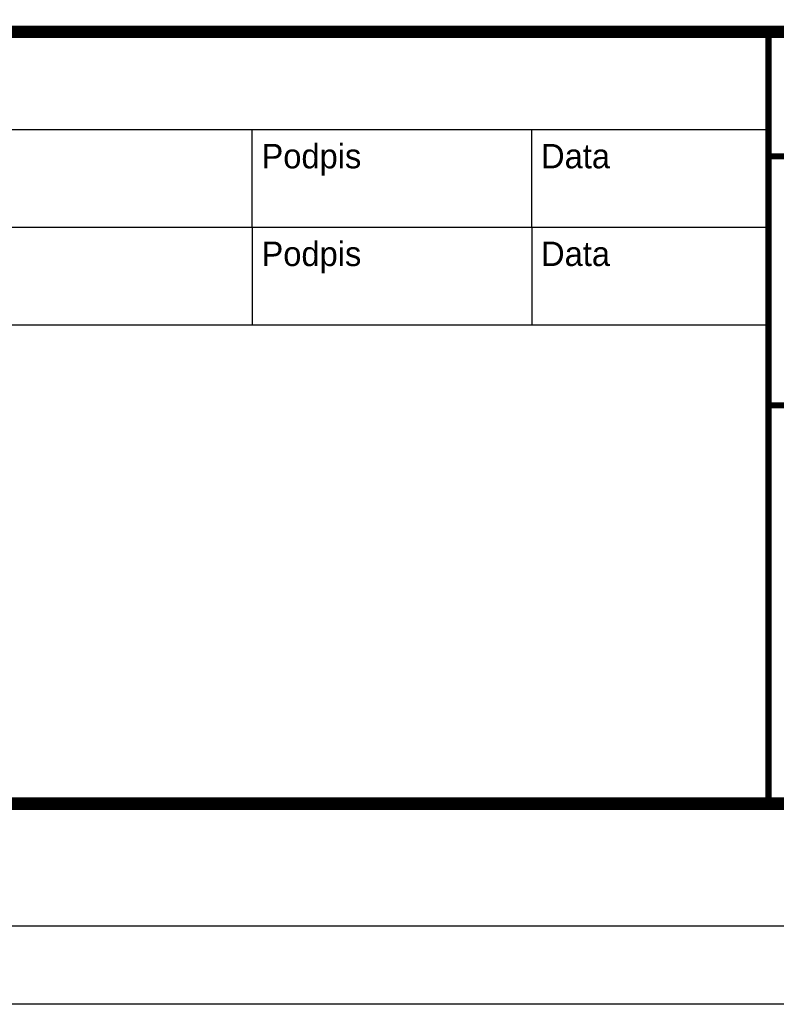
# Model space of a CAD drawing. Header units: millimetres. Extents: x 947 to 1808, y 151 to 525.
# Tile 3 of 27: x 1158 to 1189, y 151 to 191. Entities that reach past the tile are written whole.
import ezdxf
from ezdxf.enums import TextEntityAlignment as Align

# ---------------------------------------------------------------- set-up
doc = ezdxf.new("R2010")
doc.units = ezdxf.units.MM
doc.header["$LTSCALE"] = 15
doc.styles.add('ROMAND', font='romand.shx')

# ---------------------------------------------------------------- blocks, each defined once
blk = doc.blocks.new('A3-grafiko')
for p, q in [((97.686, 32.601), (235.686, 32.601)), ((214.535, 28.601), (214.535, 32.601)), ((225.989, 28.601), (225.989, 32.601)), ((97.686, 28.601), (235.686, 28.601)), ((214.535, 28.601), (214.535, 24.601)), ((225.989, 28.601), (225.989, 24.601)), ((97.686, 24.601), (235.686, 24.601))]:
    blk.add_line(p, q)
at = {"color": 5, "linetype": 'Continuous'}
blk.add_lwpolyline([(0, 0), (410, 0), (410, 287), (0, 287)], close=True, dxfattribs=at)
at = {"const_width": 0.51}
blk.add_lwpolyline([(24, 5), (410, 5), (410, 36.601), (24, 36.601)], close=True, dxfattribs=at)
at = {"const_width": 0.255}
for points in [[(235.686, 36.601), (235.686, 5)], [(235.686, 31.504), (317.236, 31.504)], [(235.686, 21.31), (317.236, 21.31)]]:
    blk.add_lwpolyline(points, dxfattribs=at)
for s, p in [('Podpis', (214.918, 31.014)), ('Data', (226.372, 31.014)), ('Podpis', (214.918, 27.014)), ('Data', (226.372, 27.014))]:
    blk.add_text(s, height=1).set_placement(p)
at = {"color": 250, "style": 'ROMAND', "width": 0.9}
for tag, p, height in [('OPRACOWAŁ', (37.102, 33.56), 2), ('ZMIANA2', (155.377, 33.461), 2), ('ZMIANA3', (201.377, 33.461), 2), ('BRANŻA', (290.245, 33.04), 2.243), ('ZMIANA1', (109.377, 33.461), 2), ('RODZAJ_DOK', (249.47, 33.04), 2.243), ('NAZWA_ZAKŁADU', (375.799, 32.733), 2.243), ('DATA1', (83.569, 32.976), 2), ('OZN_DOK1', (326.144, 32.248), 2.243), ('SPRAWDZIŁ', (37.102, 29.56), 2), ('ZM1_WPROW', (104.855, 29.7), 2), ('ZM2_WPROW', (150.855, 29.7), 2), ('ZM3_WPROW', (196.855, 29.7), 2), ('DATA', (136.056, 29.294), 2), ('DATA', (182.056, 29.294), 2), ('DATA', (228.056, 29.294), 2), ('DATA2', (83.569, 28.976), 2), ('OZN_DOK2', (326.144, 28.407), 2.243), ('NAZWA_OBIEKTU', (375.799, 28.314), 2.243), ('ZATWIERDZIŁ', (37.102, 25.56), 2), ('ZM1_ZATW', (104.855, 25.7), 2), ('ZM2_ZATW', (150.855, 25.7), 2), ('ZM3_ZATW', (196.855, 25.7), 2), ('DATA', (136.056, 25.294), 2), ('DATA', (182.056, 25.294), 2), ('DATA', (228.056, 25.294), 2), ('DATA3', (83.569, 24.976), 2), ('NAZWA_PRAC', (337.117, 22.562), 2.243), ('OPIS_ZM_1', (98.413, 19.262), 1.5), ('OPIS_ZM_2', (144.413, 19.262), 1.5), ('OPIS_ZM_3', (190.413, 19.262), 1.5), ('OPIS_ZM_1', (98.413, 16.762), 1.5), ('OPIS_ZM_2', (144.413, 16.762), 1.5), ('OPIS_ZM_3', (190.413, 16.762), 1.5), ('144', (401.641, 15.998), 2.243), ('1', (392.026, 15.36), 2.243), ('1:1', (368.283, 15.073), 2.243), ('OPIS_ZM_1', (98.413, 14.262), 1.5), ('OPIS_ZM_2', (144.413, 14.262), 1.5), ('OPIS_ZM_3', (190.413, 14.262), 1.5), ('00', (381.556, 12.667), 2.243), ('A3', (368.283, 6.918), 2.243), ('APLIKACJA', (392.026, 7.205), 2)]:
    blk.add_attdef(tag, p, '', height=height, dxfattribs=at)
at = {"color": 1, "style": 'ROMAND'}
for tag, p, height, width in [('TYTUL_1', (249.411, 28.343), 2.243, 0.9), ('TYTUL_2', (249.411, 25.217), 2.243, 0.9), ('TYTUL_3', (249.411, 22.185), 2.243, 0.9), ('PLIK', (37.723, 6.22), 1.8, 0.8)]:
    blk.add_attdef(tag, p, '', height=height, dxfattribs=dict(at, width=width))
blk.add_attdef('NUMER_RYS', text='', height=2.345, dxfattribs=at).set_placement((403.569, 22.948), align=Align.RIGHT)
at = {"color": 250, "style": 'ROMAND', "width": 0.9, "flags": 2}
for tag, p in [('ZAMAWIAJĄCY', (36.801, 20.951)), ('NR_UMOWY', (36.801, 15.674)), ('NAZWA_PROJEKTU', (36.801, 10.726))]:
    blk.add_attdef(tag, p, '', height=2.243, dxfattribs=at)
at = {"color": 1, "style": 'ROMAND', "width": 0.9}
blk.add_attdef('NR_DOK', text='', height=2.548, dxfattribs=at).set_placement((341.162, 12.857), align=Align.CENTER)

msp = doc.modelspace()

# ---------------------------------------------------------------- linework, layer by layer
at = {"layer": 'Defpoints'}
msp.add_lwpolyline([(1156.723, 447.504), (1366.723, 447.504), (1366.723, 150.504), (1156.723, 150.504)], close=True, dxfattribs=at)

# ---------------------------------------------------------------- block references
msp.add_blockref('A3-grafiko', (952.555, 153.721))

doc.saveas('drawing.dxf')
